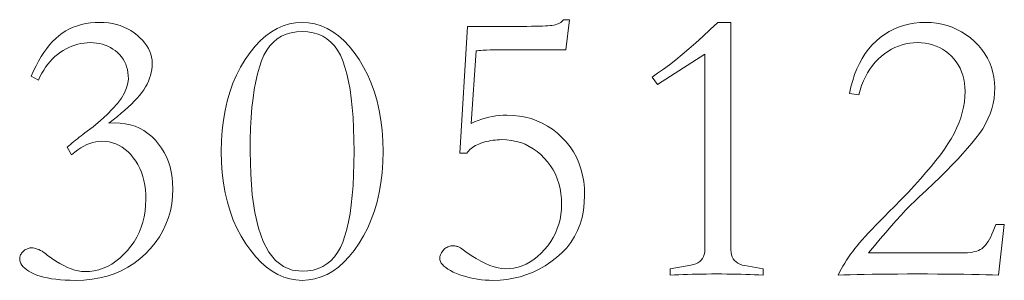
# Model space of a CAD drawing. Extents: x 0 to 1189, y 0 to 841.
# Tile 43 of 132: x 128.18 to 141.29, y 69.9 to 73.37. Entities that reach past the tile are written whole.
import ezdxf

# ---------------------------------------------------------------- set-up
doc = ezdxf.new("R2010")
doc.units = 0

msp = doc.modelspace()

# ---------------------------------------------------------------- linework, layer by layer
at = {"color": 7, "lineweight": 13}
for points in [[(128.433, 72.566), (128.338, 72.619), (128.369, 72.69), (128.402, 72.757), (128.435, 72.821), (128.47, 72.881), (128.507, 72.937), (128.544, 72.989), (128.583, 73.037), (128.623, 73.082), (128.665, 73.123), (128.707, 73.16), (128.752, 73.194), (128.798, 73.224), (128.847, 73.25), (128.898, 73.273), (128.952, 73.293), (129.007, 73.309), (129.065, 73.321), (129.125, 73.33), (129.187, 73.335), (129.251, 73.337), (129.309, 73.335), (129.366, 73.33), (129.42, 73.322), (129.472, 73.31), (129.523, 73.295), (129.572, 73.276), (129.618, 73.254), (129.663, 73.229), (129.706, 73.2), (129.747, 73.168), (129.785, 73.134), (129.82, 73.099), (129.85, 73.063), (129.876, 73.027), (129.898, 72.99), (129.916, 72.952), (129.93, 72.914), (129.94, 72.874), (129.946, 72.834), (129.948, 72.793), (129.947, 72.752), (129.942, 72.712), (129.935, 72.672), (129.926, 72.632), (129.913, 72.593), (129.898, 72.554), (129.879, 72.515), (129.858, 72.477), (129.835, 72.44), (129.808, 72.403), (129.779, 72.365), (129.746, 72.327), (129.71, 72.289), (129.671, 72.249), (129.629, 72.209), (129.584, 72.168), (129.536, 72.126), (129.485, 72.083), (129.43, 72.04), (129.373, 71.996), (129.448, 71.999), (129.521, 71.996), (129.59, 71.987), (129.656, 71.973), (129.72, 71.953), (129.78, 71.927), (129.837, 71.896), (129.891, 71.859), (129.942, 71.817), (129.99, 71.769), (130.034, 71.717), (130.074, 71.662), (130.109, 71.604), (130.139, 71.544), (130.164, 71.48), (130.185, 71.414), (130.202, 71.345), (130.213, 71.273), (130.22, 71.198), (130.222, 71.12), (130.219, 71.019), (130.208, 70.921), (130.19, 70.827), (130.164, 70.736), (130.131, 70.647), (130.091, 70.562), (130.044, 70.481), (129.989, 70.402), (129.927, 70.326), (129.858, 70.254), (129.783, 70.187), (129.704, 70.127), (129.622, 70.074), (129.535, 70.028), (129.444, 69.989), (129.349, 69.957), (129.25, 69.932), (129.147, 69.915), (129.04, 69.904), (128.929, 69.9), (128.858, 69.901), (128.79, 69.904), (128.726, 69.908), (128.666, 69.914), (128.608, 69.922), (128.555, 69.932), (128.505, 69.943), (128.458, 69.956), (128.415, 69.971), (128.375, 69.988), (128.339, 70.005), (128.306, 70.024), (128.278, 70.042), (128.253, 70.062), (128.232, 70.082), (128.215, 70.103), (128.202, 70.124), (128.192, 70.146), (128.187, 70.168), (128.185, 70.191), (128.185, 70.201), (128.187, 70.212), (128.189, 70.222), (128.193, 70.232), (128.197, 70.242), (128.203, 70.251), (128.209, 70.261), (128.217, 70.27), (128.225, 70.279), (128.235, 70.288), (128.245, 70.297), (128.255, 70.305), (128.266, 70.311), (128.276, 70.317), (128.287, 70.322), (128.298, 70.326), (128.309, 70.329), (128.32, 70.332), (128.332, 70.333), (128.343, 70.333), (128.361, 70.332), (128.38, 70.33), (128.399, 70.325), (128.419, 70.318), (128.439, 70.31), (128.46, 70.299), (128.482, 70.287), (128.504, 70.273), (128.526, 70.256), (128.549, 70.238), (128.607, 70.196), (128.664, 70.158), (128.718, 70.125), (128.771, 70.096), (128.822, 70.072), (128.871, 70.052), (128.919, 70.037), (128.965, 70.025), (129.008, 70.019), (129.051, 70.017), (129.114, 70.019), (129.176, 70.028), (129.237, 70.042), (129.296, 70.061), (129.353, 70.087), (129.409, 70.117), (129.464, 70.154), (129.517, 70.196), (129.568, 70.243), (129.618, 70.296), (129.665, 70.354), (129.706, 70.413), (129.743, 70.475), (129.775, 70.54), (129.802, 70.607), (129.824, 70.676), (129.841, 70.748), (129.854, 70.822), (129.861, 70.898), (129.863, 70.977), (129.862, 71.044), (129.857, 71.108), (129.849, 71.169), (129.837, 71.229), (129.822, 71.286), (129.804, 71.34), (129.782, 71.392), (129.757, 71.442), (129.729, 71.489), (129.697, 71.534), (129.663, 71.576), (129.627, 71.613), (129.59, 71.646), (129.55, 71.675), (129.509, 71.699), (129.466, 71.718), (129.422, 71.734), (129.375, 71.745), (129.327, 71.751), (129.278, 71.753), (129.238, 71.752), (129.199, 71.746), (129.159, 71.737), (129.12, 71.725), (129.08, 71.709), (129.039, 71.689), (128.999, 71.665), (128.958, 71.639), (128.917, 71.608), (128.876, 71.574), (128.818, 71.674), (128.84, 71.693), (128.861, 71.712), (128.883, 71.731), (128.906, 71.75), (128.929, 71.769), (128.953, 71.788), (128.976, 71.807), (129.001, 71.826), (129.025, 71.845), (129.051, 71.864), (129.161, 71.948), (129.26, 72.03), (129.347, 72.109), (129.422, 72.185), (129.486, 72.259), (129.538, 72.33), (129.579, 72.398), (129.608, 72.464), (129.625, 72.527), (129.631, 72.587), (129.63, 72.63), (129.625, 72.671), (129.618, 72.71), (129.608, 72.747), (129.595, 72.783), (129.579, 72.817), (129.56, 72.849), (129.538, 72.88), (129.514, 72.909), (129.486, 72.936), (129.456, 72.961), (129.425, 72.983), (129.393, 73.003), (129.359, 73.02), (129.323, 73.035), (129.286, 73.047), (129.248, 73.056), (129.208, 73.063), (129.167, 73.067), (129.124, 73.068), (129.082, 73.067), (129.041, 73.063), (129, 73.056), (128.959, 73.047), (128.919, 73.036), (128.88, 73.021), (128.84, 73.005), (128.802, 72.985), (128.764, 72.963), (128.726, 72.939), (128.689, 72.912), (128.654, 72.882), (128.621, 72.851), (128.589, 72.817), (128.559, 72.781), (128.53, 72.742), (128.504, 72.702), (128.478, 72.659), (128.455, 72.614)], [(131.943, 73.337), (132.03, 73.332), (132.114, 73.317), (132.196, 73.293), (132.275, 73.258), (132.352, 73.214), (132.426, 73.159), (132.499, 73.095), (132.568, 73.021), (132.636, 72.937), (132.701, 72.844), (132.762, 72.742), (132.816, 72.636), (132.864, 72.526), (132.905, 72.41), (132.941, 72.29), (132.969, 72.165), (132.992, 72.035), (133.008, 71.9), (133.017, 71.76), (133.02, 71.616), (133.017, 71.473), (133.008, 71.334), (132.992, 71.2), (132.969, 71.071), (132.941, 70.946), (132.905, 70.826), (132.864, 70.711), (132.816, 70.601), (132.762, 70.495), (132.701, 70.394), (132.636, 70.3), (132.568, 70.216), (132.499, 70.142), (132.426, 70.078), (132.352, 70.024), (132.275, 69.979), (132.196, 69.945), (132.114, 69.92), (132.03, 69.905), (131.943, 69.9), (131.86, 69.905), (131.778, 69.92), (131.699, 69.944), (131.621, 69.979), (131.545, 70.023), (131.471, 70.076), (131.399, 70.14), (131.329, 70.213), (131.26, 70.296), (131.194, 70.389), (131.132, 70.489), (131.076, 70.594), (131.027, 70.704), (130.984, 70.82), (130.948, 70.94), (130.919, 71.065), (130.896, 71.195), (130.88, 71.331), (130.87, 71.471), (130.867, 71.616), (130.87, 71.76), (130.879, 71.9), (130.895, 72.035), (130.918, 72.165), (130.946, 72.29), (130.981, 72.41), (131.023, 72.526), (131.071, 72.636), (131.125, 72.742), (131.186, 72.844), (131.251, 72.937), (131.318, 73.021), (131.388, 73.095), (131.46, 73.159), (131.535, 73.214), (131.612, 73.258), (131.691, 73.293), (131.773, 73.317), (131.857, 73.332)], [(135.454, 72.973), (134.715, 72.973), (134.636, 72.973), (134.565, 72.972), (134.501, 72.971), (134.445, 72.97), (134.396, 72.969), (134.354, 72.967), (134.32, 72.965), (134.293, 72.963), (134.273, 72.96), (134.261, 72.957), (134.192, 71.991), (134.239, 72.012), (134.286, 72.031), (134.333, 72.047), (134.38, 72.062), (134.427, 72.074), (134.475, 72.084), (134.523, 72.092), (134.571, 72.097), (134.619, 72.101), (134.667, 72.102), (134.753, 72.099), (134.835, 72.09), (134.915, 72.075), (134.993, 72.055), (135.067, 72.028), (135.139, 71.995), (135.209, 71.957), (135.276, 71.913), (135.34, 71.862), (135.401, 71.806), (135.458, 71.745), (135.51, 71.681), (135.555, 71.613), (135.594, 71.541), (135.627, 71.466), (135.654, 71.387), (135.675, 71.304), (135.69, 71.218), (135.699, 71.129), (135.702, 71.035), (135.698, 70.932), (135.687, 70.833), (135.669, 70.739), (135.643, 70.649), (135.609, 70.564), (135.568, 70.483), (135.52, 70.406), (135.464, 70.334), (135.401, 70.267), (135.33, 70.204), (135.254, 70.146), (135.177, 70.095), (135.097, 70.049), (135.016, 70.01), (134.932, 69.976), (134.846, 69.949), (134.758, 69.928), (134.669, 69.913), (134.577, 69.903), (134.483, 69.9), (134.43, 69.901), (134.379, 69.904), (134.328, 69.909), (134.278, 69.915), (134.229, 69.924), (134.181, 69.934), (134.134, 69.946), (134.087, 69.96), (134.042, 69.975), (133.997, 69.993), (133.955, 70.011), (133.917, 70.031), (133.884, 70.05), (133.855, 70.07), (133.831, 70.09), (133.811, 70.11), (133.795, 70.131), (133.784, 70.152), (133.777, 70.174), (133.775, 70.196), (133.776, 70.207), (133.777, 70.217), (133.78, 70.228), (133.783, 70.239), (133.787, 70.25), (133.792, 70.26), (133.799, 70.271), (133.806, 70.282), (133.814, 70.293), (133.823, 70.304), (133.833, 70.315), (133.843, 70.324), (133.855, 70.333), (133.867, 70.34), (133.88, 70.346), (133.893, 70.351), (133.907, 70.355), (133.922, 70.358), (133.938, 70.359), (133.955, 70.36), (133.966, 70.359), (133.977, 70.359), (133.988, 70.357), (133.998, 70.356), (134.008, 70.353), (134.017, 70.35), (134.026, 70.347), (134.034, 70.343), (134.042, 70.338), (134.05, 70.333), (134.122, 70.28), (134.192, 70.233), (134.259, 70.191), (134.323, 70.154), (134.384, 70.123), (134.442, 70.098), (134.497, 70.079), (134.55, 70.065), (134.599, 70.056), (134.646, 70.054), (134.705, 70.056), (134.762, 70.064), (134.818, 70.077), (134.872, 70.095), (134.925, 70.118), (134.976, 70.146), (135.027, 70.179), (135.075, 70.217), (135.123, 70.261), (135.169, 70.31), (135.212, 70.362), (135.251, 70.416), (135.285, 70.472), (135.314, 70.529), (135.339, 70.589), (135.36, 70.65), (135.376, 70.713), (135.387, 70.778), (135.394, 70.845), (135.396, 70.914), (135.394, 70.987), (135.387, 71.057), (135.375, 71.125), (135.359, 71.19), (135.339, 71.253), (135.313, 71.313), (135.283, 71.371), (135.249, 71.426), (135.21, 71.479), (135.166, 71.529), (135.119, 71.576), (135.07, 71.617), (135.019, 71.654), (134.965, 71.686), (134.91, 71.713), (134.852, 71.735), (134.792, 71.752), (134.73, 71.765), (134.665, 71.772), (134.599, 71.775), (134.569, 71.774), (134.54, 71.773), (134.512, 71.77), (134.484, 71.767), (134.456, 71.763), (134.428, 71.757), (134.401, 71.751), (134.374, 71.744), (134.348, 71.736), (134.322, 71.727), (134.296, 71.717), (134.273, 71.707), (134.25, 71.695), (134.23, 71.683), (134.21, 71.67), (134.192, 71.657), (134.175, 71.642), (134.16, 71.627), (134.147, 71.612), (134.134, 71.595), (134.044, 71.595), (134.145, 73.284), (134.72, 73.284), (134.797, 73.284), (134.868, 73.285), (134.934, 73.285), (134.994, 73.286), (135.049, 73.287), (135.098, 73.288), (135.143, 73.289), (135.181, 73.291), (135.215, 73.293), (135.243, 73.295), (135.267, 73.298), (135.291, 73.301), (135.312, 73.306), (135.332, 73.313), (135.351, 73.32), (135.368, 73.328), (135.384, 73.338), (135.398, 73.349), (135.411, 73.361), (135.422, 73.374), (135.502, 73.374)], [(138.078, 69.969), (138.022, 69.972), (137.965, 69.975), (137.907, 69.977), (137.847, 69.979), (137.786, 69.981), (137.724, 69.982), (137.66, 69.983), (137.595, 69.984), (137.528, 69.985), (137.46, 69.985), (137.392, 69.985), (137.326, 69.984), (137.26, 69.983), (137.197, 69.982), (137.134, 69.981), (137.073, 69.979), (137.013, 69.977), (136.955, 69.975), (136.898, 69.972), (136.842, 69.969), (136.842, 70.054), (137.117, 70.101), (137.152, 70.11), (137.183, 70.121), (137.211, 70.135), (137.235, 70.152), (137.255, 70.171), (137.272, 70.193), (137.285, 70.217), (137.294, 70.245), (137.3, 70.274), (137.302, 70.307), (137.302, 72.915), (136.673, 72.508), (136.6, 72.609), (136.674, 72.659), (136.751, 72.714), (136.831, 72.774), (136.915, 72.839), (137.001, 72.91), (137.09, 72.985), (137.182, 73.065), (137.277, 73.151), (137.375, 73.241), (137.476, 73.337), (137.65, 73.337), (137.65, 70.307), (137.652, 70.273), (137.657, 70.241), (137.667, 70.213), (137.68, 70.187), (137.696, 70.164), (137.717, 70.145), (137.741, 70.128), (137.768, 70.114), (137.8, 70.104), (137.835, 70.096), (138.078, 70.054)], [(141.208, 69.969), (141.129, 69.972), (141.043, 69.975), (140.952, 69.977), (140.853, 69.979), (140.749, 69.981), (140.638, 69.982), (140.521, 69.983), (140.397, 69.984), (140.267, 69.985), (140.131, 69.985), (139.998, 69.985), (139.871, 69.984), (139.75, 69.983), (139.635, 69.982), (139.527, 69.981), (139.424, 69.979), (139.328, 69.977), (139.238, 69.975), (139.153, 69.972), (139.075, 69.969), (139.096, 70.01), (139.118, 70.051), (139.14, 70.091), (139.164, 70.13), (139.189, 70.17), (139.215, 70.209), (139.242, 70.247), (139.27, 70.285), (139.299, 70.323), (139.329, 70.36), (139.361, 70.398), (139.397, 70.44), (139.437, 70.484), (139.481, 70.532), (139.528, 70.583), (139.579, 70.637), (139.634, 70.693), (139.692, 70.753), (139.754, 70.816), (139.82, 70.882), (139.915, 70.979), (140.006, 71.073), (140.091, 71.164), (140.17, 71.252), (140.245, 71.337), (140.314, 71.419), (140.378, 71.499), (140.436, 71.575), (140.49, 71.648), (140.538, 71.719), (140.581, 71.788), (140.619, 71.858), (140.653, 71.927), (140.683, 71.997), (140.708, 72.067), (140.728, 72.137), (140.744, 72.207), (140.756, 72.277), (140.762, 72.348), (140.765, 72.419), (140.763, 72.476), (140.757, 72.53), (140.748, 72.583), (140.736, 72.633), (140.719, 72.681), (140.699, 72.727), (140.675, 72.771), (140.648, 72.812), (140.617, 72.851), (140.583, 72.888), (140.545, 72.922), (140.506, 72.953), (140.465, 72.98), (140.423, 73.003), (140.379, 73.023), (140.333, 73.039), (140.285, 73.052), (140.235, 73.061), (140.184, 73.066), (140.131, 73.068), (140.079, 73.066), (140.028, 73.061), (139.977, 73.051), (139.928, 73.039), (139.879, 73.022), (139.832, 73.002), (139.785, 72.979), (139.739, 72.951), (139.695, 72.92), (139.651, 72.886), (139.609, 72.848), (139.57, 72.807), (139.533, 72.763), (139.499, 72.716), (139.467, 72.666), (139.439, 72.613), (139.412, 72.557), (139.389, 72.498), (139.368, 72.436), (139.35, 72.371), (139.229, 72.392), (139.247, 72.48), (139.27, 72.564), (139.296, 72.643), (139.326, 72.719), (139.359, 72.791), (139.396, 72.858), (139.437, 72.922), (139.482, 72.982), (139.53, 73.037), (139.582, 73.089), (139.637, 73.136), (139.695, 73.178), (139.754, 73.216), (139.816, 73.248), (139.88, 73.275), (139.947, 73.297), (140.016, 73.315), (140.087, 73.327), (140.161, 73.335), (140.237, 73.337), (140.313, 73.335), (140.386, 73.327), (140.458, 73.314), (140.527, 73.296), (140.593, 73.273), (140.657, 73.245), (140.719, 73.212), (140.779, 73.173), (140.836, 73.13), (140.891, 73.081), (140.943, 73.029), (140.988, 72.975), (141.029, 72.918), (141.064, 72.86), (141.093, 72.799), (141.118, 72.737), (141.136, 72.672), (141.15, 72.606), (141.158, 72.537), (141.161, 72.466), (141.158, 72.395), (141.151, 72.324), (141.138, 72.255), (141.121, 72.186), (141.098, 72.118), (141.07, 72.051), (141.038, 71.985), (141, 71.92), (140.958, 71.856), (140.91, 71.793), (140.857, 71.729), (140.799, 71.661), (140.736, 71.591), (140.668, 71.517), (140.595, 71.44), (140.517, 71.36), (140.433, 71.277), (140.345, 71.191), (140.251, 71.101), (140.152, 71.009), (140.097, 70.957), (140.039, 70.9), (139.979, 70.838), (139.916, 70.771), (139.85, 70.699), (139.782, 70.622), (139.711, 70.54), (139.637, 70.453), (139.561, 70.361), (139.482, 70.265), (140.722, 70.265), (140.761, 70.265), (140.798, 70.268), (140.832, 70.271), (140.864, 70.276), (140.893, 70.283), (140.92, 70.29), (140.945, 70.3), (140.967, 70.31), (140.987, 70.322), (141.005, 70.336), (141.021, 70.352), (141.038, 70.371), (141.055, 70.394), (141.072, 70.42), (141.089, 70.449), (141.106, 70.481), (141.123, 70.517), (141.141, 70.556), (141.159, 70.599), (141.176, 70.645), (141.287, 70.645)], [(131.943, 70.022), (132.019, 70.026), (132.09, 70.037), (132.156, 70.057), (132.218, 70.084), (132.274, 70.119), (132.326, 70.162), (132.373, 70.212), (132.415, 70.27), (132.452, 70.336), (132.485, 70.41), (132.513, 70.492), (132.539, 70.582), (132.561, 70.681), (132.581, 70.789), (132.597, 70.905), (132.611, 71.03), (132.621, 71.164), (132.629, 71.306), (132.633, 71.457), (132.635, 71.616), (132.633, 71.776), (132.629, 71.926), (132.621, 72.069), (132.611, 72.202), (132.597, 72.327), (132.581, 72.444), (132.561, 72.552), (132.539, 72.652), (132.513, 72.743), (132.485, 72.825), (132.452, 72.899), (132.415, 72.966), (132.373, 73.024), (132.326, 73.075), (132.274, 73.118), (132.218, 73.153), (132.156, 73.181), (132.09, 73.2), (132.019, 73.212), (131.943, 73.216), (131.868, 73.212), (131.797, 73.2), (131.731, 73.181), (131.669, 73.153), (131.613, 73.118), (131.561, 73.075), (131.514, 73.024), (131.472, 72.966), (131.435, 72.899), (131.402, 72.825), (131.374, 72.743), (131.348, 72.652), (131.326, 72.552), (131.306, 72.444), (131.29, 72.327), (131.276, 72.202), (131.265, 72.069), (131.258, 71.926), (131.253, 71.776), (131.252, 71.616), (131.259, 71.313), (131.28, 71.042), (131.314, 70.803), (131.363, 70.596), (131.425, 70.42), (131.501, 70.277), (131.591, 70.165), (131.694, 70.086), (131.812, 70.038)]]:
    msp.add_lwpolyline(points, close=True, dxfattribs=at)

doc.saveas('drawing.dxf')
